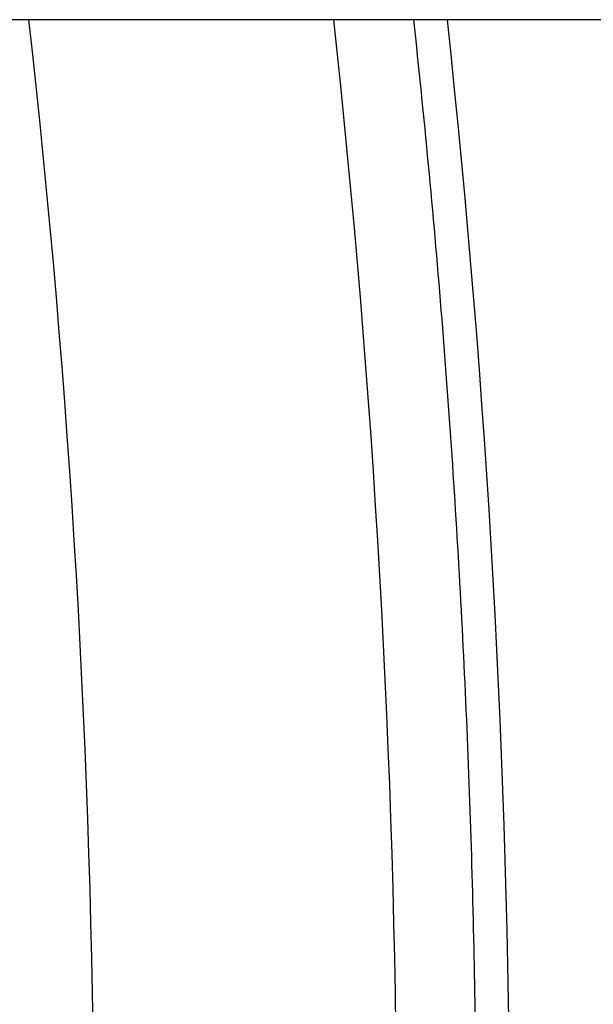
# Model space of a CAD drawing. Header units: millimetres. Extents: x 0 to 210, y 0 to 297.
# Tile 28 of 88: x 91.284 to 92.005, y 158.61 to 159.848. Entities that reach past the tile are written whole.
import ezdxf

# ---------------------------------------------------------------- set-up
doc = ezdxf.new("R2010")
doc.units = ezdxf.units.MM
doc.header["$LTSCALE"] = 19.36
doc.layers.get('0').update_dxf_attribs({"linetype": 'CONTINUOUS'})

msp = doc.modelspace()

# ---------------------------------------------------------------- linework, layer by layer
at = {"color": 7, "linetype": 'CONTINUOUS'}
msp.add_line((95.0763, 159.8483), (91.233, 159.8483), dxfattribs=at)
at = {"color": 9, "linetype": 'CONTINUOUS'}
for radius, start, end in [(13.1171, 354.1572, 6.4115), (13.498, 354.32256, 6.22974), (13.64, 354.29334, 6.16466)]:
    msp.add_arc((78.2601, 158.3836), radius, start, end, dxfattribs=at)
msp.add_open_spline([(91.8581, 158.3836), (91.8581, 158.5059), (91.8548, 158.7505), (91.84, 159.1171), (91.8153, 159.4832), (91.7922, 159.7268), (91.779, 159.8483)], degree=3, knots=[0, 0, 0, 0, 0.25, 0.5, 0.75, 1, 1, 1, 1], dxfattribs=at)

doc.saveas('drawing.dxf')
